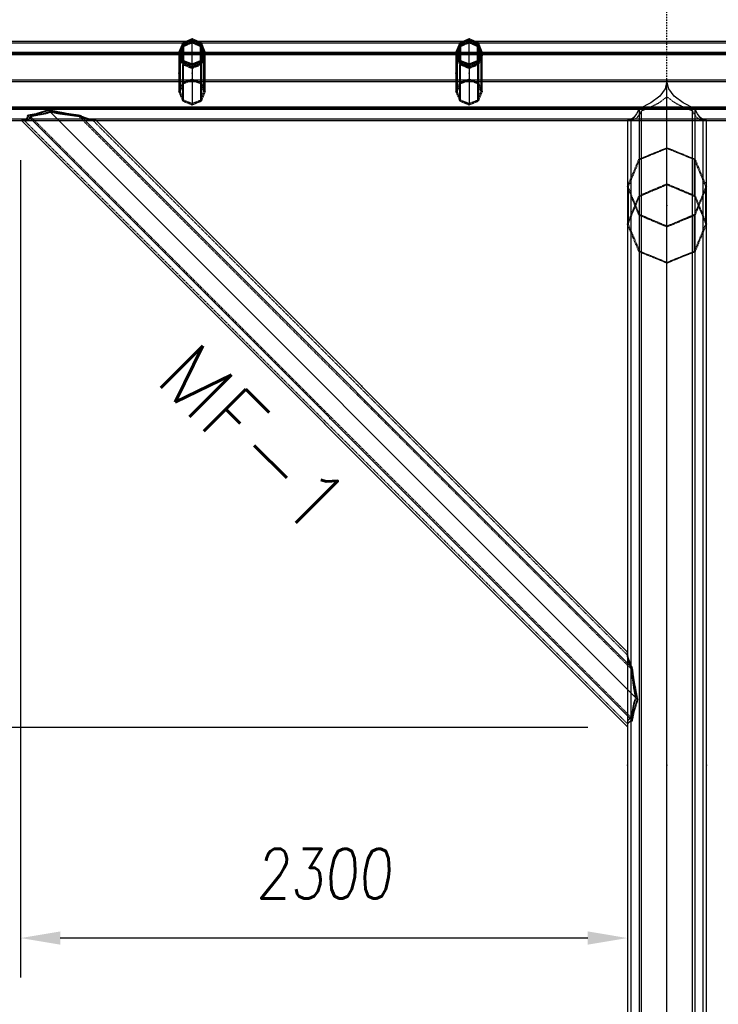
# Model space of a CAD drawing. Extents: x 551880 to 585869, y 94458 to 133000.
# Tile 19 of 42: x 581226 to 583874, y 111339 to 115069. Entities that reach past the tile are written whole.
import ezdxf
from ezdxf.enums import TextEntityAlignment as Align

# ---------------------------------------------------------------- set-up
doc = ezdxf.new("R2010")
doc.units = 0
doc.header["$LTSCALE"] = 10
doc.header["$MEASUREMENT"] = 0
doc.linetypes.add('DASHDOT', pattern=[1, 0.5, -0.25, 0, -0.25])
doc.linetypes.add('HIDDEN', pattern=[0.375, 0.25, -0.125])
doc.layers.get('0').update_dxf_attribs({"linetype": 'CONTINUOUS'})
doc.layers.get('Defpoints').update_dxf_attribs({"linetype": 'CONTINUOUS'})
for name, color, linetype in [('A', 2, 'DASHDOT'), ('COTAS', 7, 'CONTINUOUS'), ('FORIR', 4, 'CONTINUOUS'), ('G', 3, 'CONTINUOUS'), ('mark3d', 2, 'CONTINUOUS'), ('MV', 7, 'CONTINUOUS'), ('S', 7, 'CONTINUOUS'), ('TR', 6, 'HIDDEN'), ('TXT1', 7, 'CONTINUOUS')]:
    doc.layers.add(name, color=color, linetype=linetype)
doc.styles.add('PADRAO MTL', font='txt.shx', dxfattribs={"width": 0.8, "oblique": 5})
doc.styles.add('POS', font='ROMANS', dxfattribs={"width": 0.7})
doc.styles.get("Standard").update_dxf_attribs({"font": 'txt.shx', "width": 0.7, "oblique": 5})
doc.dimstyles.new('1-75', dxfattribs={"dimscale": 75, "dimtxt": 2.5, "dimasz": 2, "dimexe": 2, "dimexo": 2, "dimgap": 2, "dimtad": 1, "dimdec": 0, "dimdsep": 46, "dimtxsty": 'PADRAO MTL', "dimcen": 3, "dimclrd": 1, "dimclre": 1, "dimclrt": 7, "dimadec": 0, "dimazin": 0, "dimtfac": 1, "dimtdec": 0, "dimtmove": 0, "dimatfit": 3, "dimfxl": 1, "dimtfill": 1, "dimtolj": 1, "dimarcsym": 0})

# ---------------------------------------------------------------- blocks, each defined once
blk = doc.blocks.new('3D_INFOM')
blk.add_point((0, 0))
at = {"layer": 'FORIR', "flags": 1}
blk.add_attdef('MARK', (7.6, -4.3), '', height=5.26, dxfattribs=at)
blk = doc.blocks.new('3D_INFOTEXT')
blk.add_point((0, 0))
at = {"flags": 1}
for tag, p in [('MAR_PEZ', (7.2, 4.1)), ('POS_PEZ', (7.6, -4.3)), ('HANDLE', (7, -38.5)), ('LUN_PRO', (7.2, -21.9)), ('NOM_PRO', (7.6, -13.2)), ('MAT_PRO', (7.6, -30.1))]:
    blk.add_attdef(tag, p, '', height=5.26, dxfattribs=at)
blk = doc.blocks.new('*D92')
at = {"layer": 'COTAS', "color": 1, "lineweight": -2, "transparency": 16777216}
for p, q in [((581083, 114686.8), (580500.2, 114686.8)), ((580650.2, 114536.8), (580650.2, 112537.2)), ((583379.6, 112387.2), (580500.2, 112387.2))]:
    blk.add_line(p, q, dxfattribs=at)
at = {"layer": 'COTAS', "color": 1, "transparency": 16777216}
for points in [[(580625.2, 114536.8), (580675.2, 114536.8), (580650.2, 114686.8)], [(580625.2, 112537.2), (580675.2, 112537.2), (580650.2, 112387.2)]]:
    blk.add_solid(points, dxfattribs=at)
at = {"layer": 'Defpoints', "color": 0, "transparency": 16777216}
for p in [(581233, 114686.8), (580650.2, 112387.2), (583529.6, 112387.2)]:
    blk.add_point(p, dxfattribs=at)
at = {"layer": 'COTAS', "color": 7, "transparency": 16777216, "insert": (580406.4, 113537), "char_height": 187.5, "attachment_point": 5, "rotation": 90, "style": 'PADRAO MTL', "bg_fill": 3, "box_fill_scale": 1.25, "bg_fill_color": 256, "bg_fill_true_color": 13158600, "bg_fill_transparency": 0}
blk.add_mtext('\\A1;2300', dxfattribs=at)
blk = doc.blocks.new('*D93')
at = {"layer": 'COTAS', "color": 1, "lineweight": -2, "transparency": 16777216}
for p, q in [((583379.6, 112387.2), (580500.2, 112387.2)), ((580650.2, 112237.2), (580650.2, 109801.8)), ((583329.6, 109651.8), (580500.2, 109651.8))]:
    blk.add_line(p, q, dxfattribs=at)
at = {"layer": 'COTAS', "color": 1, "transparency": 16777216}
for points in [[(580625.2, 112237.2), (580675.2, 112237.2), (580650.2, 112387.2)], [(580625.2, 109801.8), (580675.2, 109801.8), (580650.2, 109651.8)]]:
    blk.add_solid(points, dxfattribs=at)
at = {"layer": 'Defpoints', "color": 0, "transparency": 16777216}
for p in [(583529.6, 112387.2), (580650.2, 109651.8), (583479.6, 109651.8)]:
    blk.add_point(p, dxfattribs=at)
at = {"layer": 'COTAS', "color": 7, "transparency": 16777216, "insert": (580406.4, 111019.5), "char_height": 187.5, "attachment_point": 5, "rotation": 90, "style": 'PADRAO MTL', "bg_fill": 3, "box_fill_scale": 1.25, "bg_fill_color": 256, "bg_fill_true_color": 13158600, "bg_fill_transparency": 0}
blk.add_mtext('\\A1;2735', dxfattribs=at)
blk = doc.blocks.new('*D94')
at = {"layer": 'COTAS', "color": 1, "lineweight": -2, "transparency": 16777216}
for p, q in [((581230, 114536.9), (581230, 111439.8)), ((583379.6, 111589.8), (581380, 111589.8))]:
    blk.add_line(p, q, dxfattribs=at)
at = {"layer": 'COTAS', "color": 1, "transparency": 16777216}
for points in [[(581380, 111614.8), (581380, 111564.8), (581230, 111589.8)], [(583379.6, 111614.8), (583379.6, 111564.8), (583529.6, 111589.8)]]:
    blk.add_solid(points, dxfattribs=at)
at = {"layer": 'Defpoints', "color": 0, "transparency": 16777216}
for p in [(581230, 114686.9), (581230, 111589.8), (583529.6, 111589.8)]:
    blk.add_point(p, dxfattribs=at)
at = {"layer": 'COTAS', "color": 7, "transparency": 16777216, "insert": (582379.8, 111833.6), "char_height": 187.5, "attachment_point": 5, "style": 'PADRAO MTL', "bg_fill": 3, "box_fill_scale": 1.25, "bg_fill_color": 256, "bg_fill_true_color": 13158600, "bg_fill_transparency": 0}
blk.add_mtext('\\A1;2300', dxfattribs=at)
blk = doc.blocks.new('mark3d1')
at = {"layer": 'mark3d', "color": 4, "style": 'POS'}
blk.add_attdef('MARK', text='', height=3, dxfattribs=at).set_placement((7.179, -1.226), align=Align.CENTER)
blk = doc.blocks.new('*D99')
at = {"layer": 'Defpoints', "color": 0, "transparency": 16777216}
for p in [(583679.6, 116137.5), (585679.6, 116137.5), (585679.6, 114701.2)]:
    blk.add_point(p, dxfattribs=at)
at = {"layer": 'MV', "color": 1, "lineweight": -2, "transparency": 16777216}
for p, q in [((585679.6, 114851.2), (585679.6, 116287.5)), ((583829.6, 116137.5), (585529.6, 116137.5))]:
    blk.add_line(p, q, dxfattribs=at)
at = {"layer": 'MV', "color": 1, "transparency": 16777216}
for points in [[(583829.6, 116162.5), (583829.6, 116112.5), (583679.6, 116137.5)], [(585529.6, 116162.5), (585529.6, 116112.5), (585679.6, 116137.5)]]:
    blk.add_solid(points, dxfattribs=at)
at = {"layer": 'MV', "color": 7, "transparency": 16777216, "insert": (584679.6, 116381.2), "char_height": 187.5, "attachment_point": 5, "style": 'PADRAO MTL', "bg_fill": 3, "box_fill_scale": 1.25, "bg_fill_color": 256, "bg_fill_true_color": 13158600, "bg_fill_transparency": 0}
blk.add_mtext('\\A1;2000', dxfattribs=at)

msp = doc.modelspace()

# ---------------------------------------------------------------- linework, layer by layer
at = {"layer": 'A'}
msp.add_line((583679.6, 106550.1), (583679.6, 117988.2), dxfattribs=at)
at = {"layer": 'G'}
for p, q in [((581856.2, 114986.7), (580853, 114986.7)), ((581844.6, 114963.1), (581847.6, 114970.2)), ((581847.6, 114978.4), (581847.6, 114970.2)), ((581847.6, 114970.2), (581863.4, 114976.5)), ((581863.4, 114976.5), (581879.6, 114982.8)), ((581879.6, 114982.8), (581879.6, 114991.7)), ((581879.6, 114982.8), (581895.8, 114976.5)), ((581895.8, 114976.5), (581911.6, 114970.2)), ((582906.2, 114986.7), (581903, 114986.7)), ((581911.6, 114970.2), (581911.6, 114978.4)), ((581911.6, 114970.2), (581914.7, 114963.1)), ((582894.6, 114963.1), (582897.6, 114970.2)), ((582897.6, 114978.4), (582897.6, 114970.2)), ((582897.6, 114970.2), (582913.4, 114976.5)), ((582913.4, 114976.5), (582929.6, 114982.8)), ((582929.6, 114982.8), (582929.6, 114991.7)), ((582929.6, 114982.8), (582945.8, 114976.5)), ((582945.8, 114976.5), (582961.6, 114970.2)), ((583956.2, 114986.7), (582953, 114986.7)), ((582961.6, 114970.2), (582961.6, 114978.4)), ((582961.6, 114970.2), (582964.7, 114963.1)), ((581829.6, 114944.9), (580879.6, 114944.9)), ((581829.6, 114946.4), (581829.6, 114939)), ((581829.6, 114939), (581836.5, 114922.6)), ((581835.9, 114942.7), (581836.9, 114944.9)), ((581836.9, 114944.9), (581844.6, 114963.1)), ((581922.4, 114944.9), (581836.9, 114944.9)), ((581914.7, 114963.1), (581922.4, 114944.9)), ((581922.4, 114944.9), (581923.3, 114942.7)), ((581922.7, 114922.6), (581929.6, 114939)), ((581929.6, 114939), (581929.6, 114946.4)), ((582879.6, 114944.9), (581929.6, 114944.9)), ((582879.6, 114946.4), (582879.6, 114939)), ((582879.6, 114939), (582886.5, 114922.6)), ((582885.9, 114942.7), (582886.9, 114944.9)), ((582886.9, 114944.9), (582894.6, 114963.1)), ((582972.4, 114944.9), (582886.9, 114944.9)), ((582964.7, 114963.1), (582972.4, 114944.9)), ((582972.4, 114944.9), (582973.3, 114942.7)), ((582972.7, 114922.6), (582979.6, 114939)), ((582979.6, 114939), (582979.6, 114946.4)), ((583929.6, 114944.9), (582979.6, 114944.9)), ((581836.5, 114922.6), (581844.3, 114904.2)), ((581844.3, 114904.2), (581844.3, 114911.1)), ((581844.3, 114904.2), (581861.9, 114896.9)), ((581861.9, 114896.9), (581879.6, 114889.6)), ((581879.6, 114889.6), (581897.4, 114896.9)), ((581879.6, 114896.4), (581879.6, 114889.6)), ((581897.4, 114896.9), (581915, 114904.2)), ((581915, 114904.2), (581922.7, 114922.6)), ((581915, 114911.1), (581915, 114904.2)), ((582886.5, 114922.6), (582894.3, 114904.2)), ((582894.3, 114904.2), (582894.3, 114911.1)), ((582894.3, 114904.2), (582911.9, 114896.9)), ((582911.9, 114896.9), (582929.6, 114889.6)), ((582929.6, 114889.6), (582947.4, 114896.9)), ((582929.6, 114896.4), (582929.6, 114889.6)), ((582947.4, 114896.9), (582965, 114904.2)), ((582965, 114904.2), (582972.7, 114922.6)), ((582965, 114911.1), (582965, 114904.2)), ((585379.6, 114839.8), (568680.6, 114839.8)), ((583679.6, 114836.8), (583672.7, 114807.5)), ((583686.6, 114807.5), (583679.6, 114836.8)), ((583679.6, 109651.8), (583679.6, 114836.8)), ((583672.7, 114807.5), (583652.1, 114779.4)), ((583707.2, 114779.4), (583686.6, 114807.5)), ((583618.6, 114753.4), (583573.6, 114730.7)), ((583652.1, 114779.4), (583618.6, 114753.4)), ((583740.7, 114753.4), (583707.2, 114779.4)), ((583785.7, 114730.7), (583740.7, 114753.4)), ((585423.6, 114732.9), (567435.6, 114732.9)), ((581296.5, 114712.1), (581256.7, 114704.7)), ((581336.6, 114724.8), (581296.5, 114712.1)), ((581402.2, 114712.1), (581336.6, 114724.8)), ((583567.6, 112493.8), (581336.6, 114724.8)), ((581456.7, 114704.7), (581402.2, 114712.1)), ((583564.1, 114712.1), (583553.4, 114698.2)), ((583573.6, 114730.7), (583564.1, 114712.1)), ((583573.6, 114730.7), (583573.6, 109651.8)), ((583795.1, 114712.1), (583785.7, 114730.7)), ((583785.7, 114730.7), (583785.7, 109651.8)), ((583805.8, 114698.2), (583795.1, 114712.1)), ((567329.6, 114686.8), (585529.6, 114686.8)), ((581233.2, 114686.8), (583529.6, 112390.4)), ((581233.9, 114686.8), (581233.7, 114686.8)), ((581234, 114686.8), (581233.9, 114686.8)), ((581256.1, 114698.2), (581248.2, 114689.7)), ((581256.7, 114704.7), (581256.1, 114698.2)), ((583547.5, 112413.9), (581256.7, 114704.7)), ((581470.3, 114698.2), (581456.7, 114704.7)), ((581456.7, 114704.7), (583547.5, 112613.9)), ((581495.3, 114689.7), (581470.3, 114698.2)), ((581515.4, 114686.8), (581515.1, 114686.8)), ((581515.5, 114686.8), (581515.4, 114686.8)), ((583529.6, 112673.2), (581516, 114686.8)), ((583529.8, 114686.8), (583529.6, 114686.8)), ((583529.6, 114686.8), (583529.6, 112672.5)), ((583553.4, 114698.2), (583541.7, 114689.7)), ((583817.5, 114689.7), (583805.8, 114698.2)), ((583829.6, 114686.8), (583829.5, 114686.8)), ((583829.6, 109651.8), (583829.6, 114686.8)), ((583532.5, 112652.5), (583529.6, 112672.5)), ((583541, 112627.5), (583532.5, 112652.5)), ((583547.5, 112613.9), (583541, 112627.5)), ((583554.9, 112559.4), (583547.5, 112613.9)), ((583567.6, 112493.8), (583554.9, 112559.4)), ((583554.9, 112453.6), (583567.6, 112493.8)), ((583547.5, 112413.9), (583554.9, 112453.6)), ((583529.6, 112391.1), (583532.5, 112405.3)), ((583532.5, 112405.3), (583541, 112413.3)), ((583541, 112413.3), (583547.5, 112413.9)), ((583529.6, 112391.1), (583529.6, 109651.8))]:
    msp.add_line(p, q, dxfattribs=at)
at = {"layer": 'S'}
for p, q in [((581844.3, 114981.8), (581829.6, 114946.4)), ((581847.6, 114978.4), (581834.4, 114946.4)), ((581879.6, 114996.4), (581844.3, 114981.8)), ((581879.6, 114991.7), (581847.6, 114978.4)), ((581915, 114981.8), (581879.6, 114996.4)), ((581911.6, 114978.4), (581879.6, 114991.7)), ((581924.9, 114946.4), (581911.6, 114978.4)), ((581929.6, 114946.4), (581915, 114981.8)), ((582894.3, 114981.8), (582879.6, 114946.4)), ((582897.6, 114978.4), (582884.4, 114946.4)), ((582929.6, 114996.4), (582894.3, 114981.8)), ((582929.6, 114991.7), (582897.6, 114978.4)), ((582965, 114981.8), (582929.6, 114996.4)), ((582961.6, 114978.4), (582929.6, 114991.7)), ((582974.9, 114946.4), (582961.6, 114978.4)), ((582979.6, 114946.4), (582965, 114981.8)), ((581844.3, 114911.1), (581829.6, 114946.4)), ((581834.4, 114946.4), (581847.6, 114914.4)), ((581911.6, 114914.4), (581924.9, 114946.4)), ((581929.6, 114946.4), (581915, 114911.1)), ((582894.3, 114911.1), (582879.6, 114946.4)), ((582884.4, 114946.4), (582897.6, 114914.4)), ((582961.6, 114914.4), (582974.9, 114946.4)), ((582979.6, 114946.4), (582965, 114911.1)), ((581879.6, 114896.4), (581844.3, 114911.1)), ((581847.6, 114914.4), (581879.6, 114901.2)), ((581879.6, 114901.2), (581911.6, 114914.4)), ((581915, 114911.1), (581879.6, 114896.4)), ((582929.6, 114896.4), (582894.3, 114911.1)), ((582897.6, 114914.4), (582929.6, 114901.2)), ((582929.6, 114901.2), (582961.6, 114914.4)), ((582965, 114911.1), (582929.6, 114896.4))]:
    msp.add_line(p, q, dxfattribs=at)
at = {"layer": 'TR'}
for p, q in [((581843.7, 114980.4), (580865.6, 114980.4)), ((581839.8, 114963.1), (581844.3, 114973.4)), ((581844.3, 114970.9), (581839.8, 114959.8)), ((581873.5, 114980.4), (581843.7, 114980.4)), ((581844.3, 114973.4), (581844.3, 114981.8)), ((581844.3, 114973.4), (581851.9, 114976.5)), ((581851.9, 114974.2), (581844.3, 114970.9)), ((581844.3, 114970.9), (581844.3, 114911.1)), ((581847.6, 114967.4), (581844.6, 114959.8)), ((581863.4, 114974.2), (581847.6, 114967.4)), ((581847.6, 114967.4), (581847.6, 114914.4)), ((581851.9, 114976.5), (581872.6, 114984.5)), ((581866, 114980.4), (581851.9, 114974.2)), ((581903, 114986.7), (581856.2, 114986.7)), ((581877.5, 114980.4), (581863.4, 114974.2)), ((581872.6, 114983.3), (581866, 114980.4)), ((581872.6, 114984.5), (581879.5, 114986.7)), ((581879.3, 114986.7), (581872.6, 114983.3)), ((581885.7, 114980.4), (581873.5, 114980.4)), ((581879.6, 114981.3), (581877.5, 114980.4)), ((581879.3, 114986.7), (581879.6, 114986.8)), ((581879.5, 114986.7), (581879.3, 114986.7)), ((581879.3, 114986.7), (581879.9, 114986.7)), ((581879.7, 114986.7), (581879.5, 114986.7)), ((581879.6, 114991.7), (581879.6, 114996.4)), ((581879.6, 114986.8), (581879.9, 114986.7)), ((581879.6, 114981.3), (581879.6, 114982.8)), ((581881.8, 114980.4), (581879.6, 114981.3)), ((581879.6, 114980.4), (581879.6, 114981.3)), ((581879.6, 114901.2), (581879.6, 114980.4)), ((581879.7, 114986.7), (581886.7, 114984.5)), ((581879.9, 114986.7), (581879.7, 114986.7)), ((581886.7, 114983.3), (581879.9, 114986.7)), ((581895.8, 114974.2), (581881.8, 114980.4)), ((581915.6, 114980.4), (581885.7, 114980.4)), ((581886.7, 114984.5), (581907.3, 114976.5)), ((581893.2, 114980.4), (581886.7, 114983.3)), ((581907.3, 114974.2), (581893.2, 114980.4)), ((581911.6, 114967.4), (581895.8, 114974.2)), ((581907.3, 114976.5), (581915, 114973.4)), ((581915, 114970.9), (581907.3, 114974.2)), ((581914.7, 114959.8), (581911.6, 114967.4)), ((581911.6, 114914.4), (581911.6, 114967.4)), ((581915, 114981.8), (581915, 114973.4)), ((581915, 114973.4), (581919.4, 114963.1)), ((581915, 114911.1), (581915, 114970.9)), ((581919.4, 114959.8), (581915, 114970.9)), ((582893.7, 114980.4), (581915.6, 114980.4)), ((582889.8, 114963.1), (582894.3, 114973.4)), ((582894.3, 114970.9), (582889.8, 114959.8)), ((582923.5, 114980.4), (582893.7, 114980.4)), ((582894.3, 114973.4), (582894.3, 114981.8)), ((582894.3, 114973.4), (582901.9, 114976.5)), ((582901.9, 114974.2), (582894.3, 114970.9)), ((582894.3, 114970.9), (582894.3, 114911.1)), ((582897.6, 114967.4), (582894.6, 114959.8)), ((582913.4, 114974.2), (582897.6, 114967.4)), ((582897.6, 114967.4), (582897.6, 114914.4)), ((582901.9, 114976.5), (582922.6, 114984.5)), ((582916, 114980.4), (582901.9, 114974.2)), ((582953, 114986.7), (582906.2, 114986.7)), ((582927.5, 114980.4), (582913.4, 114974.2)), ((582922.6, 114983.3), (582916, 114980.4)), ((582922.6, 114984.5), (582929.5, 114986.7)), ((582929.3, 114986.7), (582922.6, 114983.3)), ((582935.7, 114980.4), (582923.5, 114980.4)), ((582929.6, 114981.3), (582927.5, 114980.4)), ((582929.3, 114986.7), (582929.6, 114986.8)), ((582929.5, 114986.7), (582929.3, 114986.7)), ((582929.3, 114986.7), (582929.9, 114986.7)), ((582929.7, 114986.7), (582929.5, 114986.7)), ((582929.6, 114991.7), (582929.6, 114996.4)), ((582929.6, 114986.8), (582929.9, 114986.7)), ((582929.6, 114981.3), (582929.6, 114982.8)), ((582931.8, 114980.4), (582929.6, 114981.3)), ((582929.6, 114980.4), (582929.6, 114981.3)), ((582929.6, 114901.2), (582929.6, 114980.4)), ((582929.7, 114986.7), (582936.7, 114984.5)), ((582929.9, 114986.7), (582929.7, 114986.7)), ((582936.7, 114983.3), (582929.9, 114986.7)), ((582945.8, 114974.2), (582931.8, 114980.4)), ((582965.6, 114980.4), (582935.7, 114980.4)), ((582936.7, 114984.5), (582957.3, 114976.5)), ((582943.2, 114980.4), (582936.7, 114983.3)), ((582957.3, 114974.2), (582943.2, 114980.4)), ((582961.6, 114967.4), (582945.8, 114974.2)), ((582957.3, 114976.5), (582965, 114973.4)), ((582965, 114970.9), (582957.3, 114974.2)), ((582964.7, 114959.8), (582961.6, 114967.4)), ((582961.6, 114914.4), (582961.6, 114967.4)), ((582965, 114981.8), (582965, 114973.4)), ((582965, 114973.4), (582969.4, 114963.1)), ((582965, 114911.1), (582965, 114970.9)), ((582969.4, 114959.8), (582965, 114970.9)), ((583943.7, 114980.4), (582965.6, 114980.4)), ((585423.5, 114940.7), (567435.7, 114940.7)), ((585419.8, 114940.4), (567439.4, 114940.4)), ((581830.8, 114936.3), (580878.5, 114936.3)), ((581829.6, 114939), (581832.1, 114944.9)), ((581834.4, 114944.9), (581829.6, 114944.9)), ((581830.5, 114936.8), (581829.6, 114934.6)), ((581836.5, 114917.6), (581829.6, 114934.6)), ((581829.6, 114934.6), (581829.6, 114796)), ((581832.1, 114940.7), (581830.5, 114936.8)), ((581838.6, 114936.3), (581830.8, 114936.3)), ((581832.1, 114944.9), (581839.8, 114963.1)), ((581834.4, 114946.3), (581832.1, 114940.7)), ((581839.8, 114959.8), (581834.4, 114946.4)), ((581834.4, 114946.4), (581834.4, 114946.3)), ((581834.4, 114946.4), (581834.4, 114939)), ((581835, 114944.9), (581834.4, 114944.9)), ((581834.4, 114939), (581835.9, 114942.7)), ((581836.8, 114940.6), (581834.4, 114934.6)), ((581834.4, 114939), (581841.3, 114922.6)), ((581841.3, 114917.6), (581834.4, 114934.6)), ((581834.4, 114934.6), (581834.4, 114927.7)), ((581836.9, 114944.9), (581835, 114944.9)), ((581836.9, 114940.7), (581836.8, 114940.6)), ((581844.6, 114959.8), (581836.9, 114940.7)), ((581920.7, 114936.3), (581838.6, 114936.3)), ((581922.4, 114940.7), (581914.7, 114959.8)), ((581917.9, 114922.6), (581924.9, 114939)), ((581924.9, 114934.6), (581917.9, 114917.6)), ((581919.4, 114963.1), (581927.1, 114944.9)), ((581924.8, 114946.4), (581919.4, 114959.8)), ((581928.5, 114936.3), (581920.7, 114936.3)), ((581924.3, 114944.9), (581922.4, 114944.9)), ((581922.4, 114940.6), (581922.4, 114940.7)), ((581924.9, 114934.6), (581922.4, 114940.6)), ((581929.6, 114934.6), (581922.7, 114917.6)), ((581923.3, 114942.7), (581924.9, 114939)), ((581924.9, 114944.9), (581924.3, 114944.9)), ((581924.9, 114946.3), (581924.8, 114946.4)), ((581924.9, 114939), (581924.9, 114946.4)), ((581927.1, 114940.7), (581924.9, 114946.3)), ((581929.6, 114944.9), (581924.9, 114944.9)), ((581924.9, 114927.7), (581924.9, 114934.6)), ((581927.1, 114944.9), (581929.6, 114939)), ((581928.7, 114936.8), (581927.1, 114940.7)), ((582880.8, 114936.3), (581928.5, 114936.3)), ((581929.6, 114934.6), (581928.7, 114936.8)), ((581929.6, 114796), (581929.6, 114934.6)), ((582879.6, 114939), (582882.1, 114944.9)), ((582884.4, 114944.9), (582879.6, 114944.9)), ((582880.5, 114936.8), (582879.6, 114934.6)), ((582886.5, 114917.6), (582879.6, 114934.6)), ((582879.6, 114934.6), (582879.6, 114796)), ((582882.1, 114940.7), (582880.5, 114936.8)), ((582888.6, 114936.3), (582880.8, 114936.3)), ((582882.1, 114944.9), (582889.8, 114963.1)), ((582884.4, 114946.3), (582882.1, 114940.7)), ((582889.8, 114959.8), (582884.4, 114946.4)), ((582884.4, 114946.4), (582884.4, 114946.3)), ((582884.4, 114946.4), (582884.4, 114939)), ((582885, 114944.9), (582884.4, 114944.9)), ((582884.4, 114939), (582885.9, 114942.7)), ((582886.8, 114940.6), (582884.4, 114934.6)), ((582884.4, 114939), (582891.3, 114922.6)), ((582891.3, 114917.6), (582884.4, 114934.6)), ((582884.4, 114934.6), (582884.4, 114927.7)), ((582886.9, 114944.9), (582885, 114944.9)), ((582886.9, 114940.7), (582886.8, 114940.6)), ((582894.6, 114959.8), (582886.9, 114940.7)), ((582970.7, 114936.3), (582888.6, 114936.3)), ((582972.4, 114940.7), (582964.7, 114959.8)), ((582967.9, 114922.6), (582974.9, 114939)), ((582974.9, 114934.6), (582967.9, 114917.6)), ((582969.4, 114963.1), (582977.1, 114944.9)), ((582974.8, 114946.4), (582969.4, 114959.8)), ((582978.5, 114936.3), (582970.7, 114936.3)), ((582974.3, 114944.9), (582972.4, 114944.9)), ((582972.4, 114940.6), (582972.4, 114940.7)), ((582974.9, 114934.6), (582972.4, 114940.6)), ((582979.6, 114934.6), (582972.7, 114917.6)), ((582973.3, 114942.7), (582974.9, 114939)), ((582974.9, 114944.9), (582974.3, 114944.9)), ((582974.9, 114946.3), (582974.8, 114946.4)), ((582974.9, 114939), (582974.9, 114946.4)), ((582977.1, 114940.7), (582974.9, 114946.3)), ((582979.6, 114944.9), (582974.9, 114944.9)), ((582974.9, 114927.7), (582974.9, 114934.6)), ((582977.1, 114944.9), (582979.6, 114939)), ((582978.7, 114936.8), (582977.1, 114940.7)), ((583930.8, 114936.3), (582978.5, 114936.3)), ((582979.6, 114934.6), (582978.7, 114936.8)), ((582979.6, 114796), (582979.6, 114934.6)), ((581834.4, 114927.7), (581834.4, 114796)), ((581844.3, 114898.8), (581836.5, 114917.6)), ((581841.3, 114922.6), (581847.6, 114907.5)), ((581847.3, 114902.9), (581841.3, 114917.6)), ((581844.3, 114904.2), (581844.3, 114898.8)), ((581861.9, 114891.4), (581844.3, 114898.8)), ((581844.3, 114761.2), (581844.3, 114898.8)), ((581847.6, 114902.2), (581847.3, 114902.9)), ((581847.6, 114907.5), (581847.6, 114914.4)), ((581847.6, 114907.5), (581873.3, 114896.9)), ((581847.6, 114907.5), (581847.6, 114902.8)), ((581847.6, 114902.8), (581847.6, 114902.2)), ((581847.6, 114764.5), (581847.6, 114902.2)), ((581873.3, 114891.4), (581847.6, 114902.2)), ((581879.6, 114884), (581861.9, 114891.4)), ((581873.3, 114896.9), (581879.6, 114894.4)), ((581879.6, 114888.8), (581873.3, 114891.4)), ((581879.6, 114901.2), (581879.6, 114896.4)), ((581879.6, 114894.4), (581885.9, 114896.9)), ((581897.4, 114891.4), (581879.6, 114884)), ((581885.9, 114891.4), (581879.6, 114888.8)), ((581885.9, 114896.9), (581911.6, 114907.5)), ((581911.6, 114902.2), (581885.9, 114891.4)), ((581915, 114898.8), (581897.4, 114891.4)), ((581911.6, 114907.5), (581917.9, 114922.6)), ((581911.6, 114914.4), (581911.6, 114907.5)), ((581911.6, 114902.8), (581911.6, 114907.5)), ((581911.9, 114902.9), (581911.6, 114902.2)), ((581911.6, 114902.2), (581911.6, 114902.8)), ((581911.6, 114902.2), (581911.6, 114764.5)), ((581917.9, 114917.6), (581911.9, 114902.9)), ((581922.7, 114917.6), (581915, 114898.8)), ((581915, 114898.8), (581915, 114904.2)), ((581915, 114898.8), (581915, 114761.2)), ((581924.9, 114796), (581924.9, 114927.7)), ((582884.4, 114927.7), (582884.4, 114796)), ((582894.3, 114898.8), (582886.5, 114917.6)), ((582891.3, 114922.6), (582897.6, 114907.5)), ((582897.3, 114902.9), (582891.3, 114917.6)), ((582894.3, 114904.2), (582894.3, 114898.8)), ((582911.9, 114891.4), (582894.3, 114898.8)), ((582894.3, 114761.2), (582894.3, 114898.8)), ((582897.6, 114902.2), (582897.3, 114902.9)), ((582897.6, 114907.5), (582897.6, 114914.4)), ((582897.6, 114907.5), (582923.3, 114896.9)), ((582897.6, 114907.5), (582897.6, 114902.8)), ((582897.6, 114902.8), (582897.6, 114902.2)), ((582897.6, 114764.5), (582897.6, 114902.2)), ((582923.3, 114891.4), (582897.6, 114902.2)), ((582929.6, 114884), (582911.9, 114891.4)), ((582923.3, 114896.9), (582929.6, 114894.4)), ((582929.6, 114888.8), (582923.3, 114891.4)), ((582929.6, 114901.2), (582929.6, 114896.4)), ((582929.6, 114894.4), (582935.9, 114896.9)), ((582947.4, 114891.4), (582929.6, 114884)), ((582935.9, 114891.4), (582929.6, 114888.8)), ((582935.9, 114896.9), (582961.6, 114907.5)), ((582961.6, 114902.2), (582935.9, 114891.4)), ((582965, 114898.8), (582947.4, 114891.4)), ((582961.6, 114907.5), (582967.9, 114922.6)), ((582961.6, 114914.4), (582961.6, 114907.5)), ((582961.6, 114902.8), (582961.6, 114907.5)), ((582961.9, 114902.9), (582961.6, 114902.2)), ((582961.6, 114902.2), (582961.6, 114902.8)), ((582961.6, 114902.2), (582961.6, 114764.5)), ((582967.9, 114917.6), (582961.9, 114902.9)), ((582972.7, 114917.6), (582965, 114898.8)), ((582965, 114898.8), (582965, 114904.2)), ((582965, 114898.8), (582965, 114761.2)), ((582974.9, 114796), (582974.9, 114927.7)), ((581879.6, 114888.8), (581879.6, 114889.6)), ((581879.6, 114888.8), (581879.6, 114884)), ((581879.6, 114884), (581879.6, 114746.6)), ((582929.6, 114888.8), (582929.6, 114889.6)), ((582929.6, 114888.8), (582929.6, 114884)), ((582929.6, 114884), (582929.6, 114746.6)), ((585379.6, 114839.7), (567479.6, 114839.7)), ((585379.6, 114833.8), (567479.6, 114833.8)), ((583678.9, 114833.9), (568681.2, 114833.9)), ((581832.1, 114802), (581839.8, 114820.2)), ((581836.9, 114802), (581844.6, 114820.2)), ((581839.8, 114820.2), (581844.3, 114830.4)), ((581844.3, 114830.4), (581851.9, 114833.5)), ((581844.6, 114820.2), (581847.6, 114827.2)), ((581847.6, 114827.2), (581863.4, 114833.5)), ((581851.9, 114833.5), (581872.6, 114841.5)), ((581863.4, 114833.5), (581879.6, 114839.8)), ((581872.6, 114841.5), (581879.5, 114843.8)), ((581879.5, 114843.8), (581879.6, 114843.8)), ((581879.5, 114843.8), (581879.7, 114843.8)), ((581879.6, 114843.8), (581879.7, 114843.8)), ((581879.6, 114839.8), (581895.8, 114833.5)), ((581879.7, 114843.8), (581886.7, 114841.5)), ((581886.7, 114841.5), (581907.3, 114833.5)), ((581895.8, 114833.5), (581911.6, 114827.2)), ((581907.3, 114833.5), (581915, 114830.4)), ((581911.6, 114827.2), (581914.7, 114820.2)), ((581914.7, 114820.2), (581922.4, 114802)), ((581915, 114830.4), (581919.4, 114820.2)), ((581919.4, 114820.2), (581927.1, 114802)), ((582882.1, 114802), (582889.8, 114820.2)), ((582886.9, 114802), (582894.6, 114820.2)), ((582889.8, 114820.2), (582894.3, 114830.4)), ((582894.3, 114830.4), (582901.9, 114833.5)), ((582894.6, 114820.2), (582897.6, 114827.2)), ((582897.6, 114827.2), (582913.4, 114833.5)), ((582901.9, 114833.5), (582922.6, 114841.5)), ((582913.4, 114833.5), (582929.6, 114839.8)), ((582922.6, 114841.5), (582929.5, 114843.8)), ((582929.5, 114843.8), (582929.6, 114843.8)), ((582929.5, 114843.8), (582929.7, 114843.8)), ((582929.6, 114843.8), (582929.7, 114843.8)), ((582929.6, 114839.8), (582945.8, 114833.5)), ((582929.7, 114843.8), (582936.7, 114841.5)), ((582936.7, 114841.5), (582957.3, 114833.5)), ((582945.8, 114833.5), (582961.6, 114827.2)), ((582957.3, 114833.5), (582965, 114830.4)), ((582961.6, 114827.2), (582964.7, 114820.2)), ((582964.7, 114820.2), (582972.4, 114802)), ((582965, 114830.4), (582969.4, 114820.2)), ((582969.4, 114820.2), (582977.1, 114802)), ((583680.3, 114833.9), (583678.9, 114833.9)), ((585379.6, 114833.9), (583680.3, 114833.9)), ((581829.6, 114796), (581832.1, 114802)), ((581829.6, 114796), (581836.5, 114779.6)), ((581834.4, 114796), (581836.9, 114802)), ((581834.4, 114796), (581841.3, 114779.6)), ((581836.5, 114779.6), (581844.3, 114761.2)), ((581841.3, 114779.6), (581847.6, 114764.5)), ((581911.6, 114764.5), (581917.9, 114779.6)), ((581915, 114761.2), (581922.7, 114779.6)), ((581917.9, 114779.6), (581924.9, 114796)), ((581922.4, 114802), (581924.9, 114796)), ((581922.7, 114779.6), (581929.6, 114796)), ((581927.1, 114802), (581929.6, 114796)), ((582879.6, 114796), (582882.1, 114802)), ((582879.6, 114796), (582886.5, 114779.6)), ((582884.4, 114796), (582886.9, 114802)), ((582884.4, 114796), (582891.3, 114779.6)), ((582886.5, 114779.6), (582894.3, 114761.2)), ((582891.3, 114779.6), (582897.6, 114764.5)), ((582961.6, 114764.5), (582967.9, 114779.6)), ((582965, 114761.2), (582972.7, 114779.6)), ((582967.9, 114779.6), (582974.9, 114796)), ((582972.4, 114802), (582974.9, 114796)), ((582972.7, 114779.6), (582979.6, 114796)), ((582977.1, 114802), (582979.6, 114796)), ((581844.3, 114761.2), (581861.9, 114754)), ((581847.6, 114764.5), (581873.3, 114754)), ((581861.9, 114754), (581879.6, 114746.6)), ((581873.3, 114754), (581879.6, 114751.4)), ((581879.6, 114751.4), (581885.9, 114754)), ((581879.6, 114746.6), (581897.4, 114754)), ((581885.9, 114754), (581911.6, 114764.5)), ((581897.4, 114754), (581915, 114761.2)), ((582894.3, 114761.2), (582911.9, 114754)), ((582897.6, 114764.5), (582923.3, 114754)), ((582911.9, 114754), (582929.6, 114746.6)), ((582923.3, 114754), (582929.6, 114751.4)), ((582929.6, 114751.4), (582935.9, 114754)), ((582929.6, 114746.6), (582947.4, 114754)), ((582935.9, 114754), (582961.6, 114764.5)), ((582947.4, 114754), (582965, 114761.2)), ((583649.3, 114753.4), (583604.2, 114730.7)), ((583679.6, 114777), (583649.3, 114753.4)), ((583710, 114753.4), (583679.6, 114777)), ((583755, 114730.7), (583710, 114753.4)), ((585423.6, 114728.6), (567435.6, 114728.6)), ((585419.9, 114737.3), (567439.3, 114737.3)), ((583578.5, 114733.2), (568781.7, 114733.2)), ((581255.5, 114705.9), (581254.7, 114698.2)), ((581288.4, 114712.1), (581255.5, 114705.9)), ((581255.5, 114705.9), (581256.7, 114704.7)), ((581315.7, 114712.1), (581266.5, 114702.9)), ((581323.8, 114712.1), (581267.8, 114701.7)), ((581334.7, 114726.7), (581288.4, 114712.1)), ((581341.3, 114720.1), (581315.7, 114712.1)), ((581343.2, 114718.2), (581323.8, 114712.1)), ((581336.6, 114724.8), (581334.7, 114726.7)), ((581410.3, 114712.1), (581334.7, 114726.7)), ((581383, 114712.1), (581341.3, 114720.1)), ((581374.9, 114712.1), (581343.2, 114718.2)), ((581451.8, 114701.7), (581374.9, 114712.1)), ((581450.5, 114702.9), (581383, 114712.1)), ((581455.5, 114705.9), (581410.3, 114712.1)), ((581456.7, 114704.7), (581455.5, 114705.9)), ((581471.7, 114698.2), (581455.5, 114705.9)), ((583576.8, 114712.1), (583566.1, 114698.2)), ((583582.5, 114723.3), (583576.8, 114712.1)), ((583780.8, 114733.2), (583578.5, 114733.2)), ((583604.2, 114730.7), (583582.5, 114723.3)), ((583582.5, 109651.8), (583582.5, 114723.3)), ((583776.7, 114723.3), (583755, 114730.7)), ((583776.7, 109651.8), (583776.7, 114723.3)), ((583782.4, 114712.1), (583776.7, 114723.3)), ((585419.9, 114733.2), (583780.8, 114733.2)), ((583793.1, 114698.2), (583782.4, 114712.1)), ((571107.8, 114693.2), (581251.4, 114693.2)), ((581246.8, 114689.7), (581233.1, 114686.9)), ((581233.7, 114686.8), (581233.1, 114686.9)), ((581233.1, 114686.9), (581233.2, 114686.8)), ((581233.9, 114686.8), (581245.2, 114686.8)), ((581248.2, 114689.7), (581234, 114686.8)), ((581258.1, 114689.7), (581244.4, 114686.9)), ((581244.4, 114686.9), (581244.5, 114686.8)), ((581245, 114686.8), (581244.4, 114686.9)), ((581244.5, 114686.8), (581244.5, 114686.8)), ((581244.5, 114686.8), (583529.6, 112401.7)), ((581245.2, 114686.8), (581245, 114686.8)), ((581259.5, 114689.7), (581245.2, 114686.8)), ((581250, 114693.2), (581246.8, 114689.7)), ((581254.7, 114698.2), (581250, 114693.2)), ((581251.4, 114693.2), (581485.1, 114693.2)), ((581261.3, 114693.2), (581258.1, 114689.7)), ((581267.4, 114698.2), (581259.5, 114689.7)), ((581266, 114698.2), (581261.3, 114693.2)), ((581266.5, 114702.9), (581266, 114698.2)), ((581266.5, 114702.9), (581267.8, 114701.7)), ((581267.8, 114701.7), (581267.4, 114698.2)), ((583544.5, 112424.9), (581267.8, 114701.7)), ((581460.4, 114698.2), (581450.5, 114702.9)), ((581451.8, 114701.7), (581450.5, 114702.9)), ((581451.8, 114701.7), (583544.5, 112608.9)), ((581459, 114698.2), (581451.8, 114701.7)), ((581484, 114689.7), (581459, 114698.2)), ((581475.2, 114693.2), (581460.4, 114698.2)), ((581486.5, 114693.2), (581471.7, 114698.2)), ((581485.4, 114689.7), (581475.2, 114693.2)), ((581504, 114686.8), (581484, 114689.7)), ((581485.1, 114693.2), (583546.5, 114693.2)), ((581504.6, 114686.9), (581485.4, 114689.7)), ((581496.7, 114689.7), (581486.5, 114693.2)), ((581515.1, 114686.8), (581495.3, 114689.7)), ((581515.9, 114686.9), (581496.7, 114689.7)), ((581504.2, 114686.8), (581504, 114686.8)), ((581504, 114686.8), (581515.4, 114686.8)), ((581504.6, 114686.9), (581504.2, 114686.8)), ((581504.7, 114686.8), (581504.6, 114686.9)), ((583529.6, 112661.9), (581504.7, 114686.8)), ((581504.7, 114686.8), (581504.7, 114686.8)), ((581515.9, 114686.9), (581515.5, 114686.8)), ((581516, 114686.8), (581515.9, 114686.9)), ((583529.6, 114686.8), (583542.3, 114686.8)), ((583541.7, 114689.7), (583529.8, 114686.8)), ((583554.4, 114689.7), (583542.3, 114686.8)), ((583542.3, 114686.8), (583542.3, 112624.8)), ((583546.5, 114693.2), (583812.7, 114693.2)), ((583566.1, 114698.2), (583554.4, 114689.7)), ((583804.8, 114689.7), (583793.1, 114698.2)), ((583816.9, 114686.8), (583804.8, 114689.7)), ((583812.7, 114693.2), (585489.1, 114693.2)), ((583816.9, 109651.8), (583816.9, 114686.8)), ((583816.9, 114686.8), (583829.6, 114686.8)), ((583829.5, 114686.8), (583817.5, 114689.7)), ((583596.3, 114549.8), (583622.2, 114560.3)), ((583622.2, 114557.7), (583596.3, 114547.2)), ((583622.2, 114560.3), (583650.4, 114571.8)), ((583650.4, 114569.1), (583622.2, 114557.7)), ((583650.4, 114571.8), (583679.6, 114583.9)), ((583679.6, 114581.2), (583650.4, 114569.1)), ((583679.6, 114583.9), (583708.9, 114571.8)), ((583708.9, 114569.1), (583679.6, 114581.2)), ((583708.9, 114571.8), (583737, 114560.3)), ((583737, 114557.7), (583708.9, 114569.1)), ((583737, 114560.3), (583763, 114549.8)), ((583763, 114547.2), (583737, 114557.7)), ((583554.9, 114496.2), (583573.6, 114540.8)), ((583573.6, 114534.4), (583554.9, 114489.8)), ((583573.6, 114540.8), (583596.3, 114549.8)), ((583575.4, 114538.9), (583573.6, 114534.4)), ((583596.3, 114547.2), (583575.4, 114538.9)), ((583575.4, 114400.2), (583575.4, 114538.9)), ((583763, 114549.8), (583785.7, 114540.8)), ((583783.8, 114538.9), (583763, 114547.2)), ((583785.7, 114534.4), (583783.8, 114538.9)), ((583783.8, 114400.2), (583783.8, 114538.9)), ((583785.7, 114540.8), (583804.3, 114496.2)), ((583804.3, 114489.8), (583785.7, 114534.4)), ((583542.3, 114466.3), (583554.9, 114496.2)), ((583554.9, 114489.8), (583542.3, 114459.9)), ((583804.3, 114496.2), (583816.9, 114466.3)), ((583816.9, 114459.9), (583804.3, 114489.8)), ((583532.5, 114443.2), (583541, 114463.2)), ((583541, 114456.8), (583532.5, 114436.8)), ((583541, 114463.2), (583542.3, 114466.3)), ((583542.3, 114459.9), (583541, 114456.8)), ((583650.4, 114434.7), (583679.6, 114446.9)), ((583650.4, 114432), (583679.6, 114444.2)), ((583679.6, 114446.9), (583708.9, 114434.7)), ((583679.6, 114444.2), (583708.9, 114432)), ((583816.9, 114466.3), (583818.2, 114463.2)), ((583818.2, 114456.8), (583816.9, 114459.9)), ((583818.2, 114463.2), (583826.7, 114443.2)), ((583826.7, 114436.8), (583818.2, 114456.8)), ((583529.6, 114436.8), (583532.5, 114443.2)), ((583532.5, 114429.3), (583529.6, 114436.8)), ((583532.5, 114436.8), (583532.3, 114436.3)), ((583532.5, 114435.7), (583532.3, 114436.3)), ((583532.3, 114436.3), (583532.3, 114294.4)), ((583541, 114414.5), (583532.5, 114435.7)), ((583541, 114408.1), (583532.5, 114429.3)), ((583542.3, 114411.4), (583541, 114414.5)), ((583542.3, 114405), (583541, 114408.1)), ((583554.9, 114380.5), (583542.3, 114411.4)), ((583573.6, 114402), (583596.3, 114411.8)), ((583575.4, 114400.2), (583596.3, 114409.2)), ((583596.3, 114411.8), (583622.2, 114422.9)), ((583596.3, 114409.2), (583622.2, 114420.2)), ((583622.2, 114422.9), (583650.4, 114434.7)), ((583622.2, 114420.2), (583650.4, 114432)), ((583708.9, 114434.7), (583737, 114422.9)), ((583708.9, 114432), (583737, 114420.2)), ((583737, 114422.9), (583763, 114411.8)), ((583737, 114420.2), (583763, 114409.2)), ((583763, 114411.8), (583785.7, 114402)), ((583763, 114409.2), (583783.8, 114400.2)), ((583816.9, 114411.4), (583804.3, 114380.5)), ((583818.2, 114414.5), (583816.9, 114411.4)), ((583818.2, 114408.1), (583816.9, 114405)), ((583826.7, 114435.7), (583818.2, 114414.5)), ((583826.7, 114429.3), (583818.2, 114408.1)), ((583826.7, 114443.2), (583829.6, 114436.8)), ((583829.6, 114436.8), (583826.7, 114429.3)), ((583827, 114436.3), (583826.7, 114436.8)), ((583827, 114436.3), (583826.7, 114435.7)), ((583827, 114294.4), (583827, 114436.3)), ((583554.9, 114374.1), (583542.3, 114405)), ((583554.9, 114356.5), (583573.6, 114402)), ((583573.6, 114335), (583554.9, 114380.5)), ((583573.6, 114328.6), (583554.9, 114374.1)), ((583561.1, 114365.3), (583573.6, 114395.6)), ((583573.6, 114395.6), (583575.4, 114400.2)), ((583783.8, 114400.2), (583785.7, 114395.6)), ((583785.7, 114402), (583804.3, 114356.5)), ((583785.7, 114395.6), (583798.1, 114365.3)), ((583804.3, 114380.5), (583785.7, 114335)), ((583804.3, 114374.1), (583785.7, 114328.6)), ((583816.9, 114405), (583804.3, 114374.1)), ((583541, 114322.6), (583554.9, 114356.5)), ((583542.3, 114319.3), (583554.9, 114350.1)), ((583554.9, 114350.1), (583561.1, 114365.3)), ((583575.4, 114330.5), (583573.6, 114335)), ((583785.7, 114335), (583783.8, 114330.5)), ((583798.1, 114365.3), (583804.3, 114350.1)), ((583804.3, 114356.5), (583818.2, 114322.6)), ((583804.3, 114350.1), (583816.9, 114319.3)), ((583529.6, 114293.8), (583532.5, 114301.4)), ((583532.3, 114294.4), (583532.5, 114295)), ((583532.5, 114301.4), (583541, 114322.6)), ((583532.5, 114295), (583541, 114316.2)), ((583541, 114316.2), (583542.3, 114319.3)), ((583596.3, 114318.8), (583573.6, 114328.6)), ((583575.4, 114191.8), (583575.4, 114330.5)), ((583596.3, 114321.5), (583575.4, 114330.5)), ((583622.2, 114310.5), (583596.3, 114321.5)), ((583622.2, 114307.8), (583596.3, 114318.8)), ((583650.4, 114298.6), (583622.2, 114310.5)), ((583650.4, 114296), (583622.2, 114307.8)), ((583679.6, 114286.4), (583650.4, 114298.6)), ((583679.6, 114283.8), (583650.4, 114296)), ((583708.9, 114298.6), (583679.6, 114286.4)), ((583708.9, 114296), (583679.6, 114283.8)), ((583737, 114310.5), (583708.9, 114298.6)), ((583737, 114307.8), (583708.9, 114296)), ((583763, 114321.5), (583737, 114310.5)), ((583763, 114318.8), (583737, 114307.8)), ((583783.8, 114330.5), (583763, 114321.5)), ((583785.7, 114328.6), (583763, 114318.8)), ((583783.8, 114191.8), (583783.8, 114330.5)), ((583816.9, 114319.3), (583818.2, 114316.2)), ((583818.2, 114322.6), (583826.7, 114301.4)), ((583818.2, 114316.2), (583826.7, 114295)), ((583826.7, 114301.4), (583829.6, 114293.8)), ((583826.7, 114295), (583827, 114294.4)), ((583532.5, 114287.5), (583529.6, 114293.8)), ((583529.6, 114293.8), (583529.6, 114293.8)), ((583529.6, 114293.8), (583529.6, 114293.8)), ((583532.3, 114294.4), (583532.5, 114293.9)), ((583532.5, 114293.9), (583541, 114273.8)), ((583541, 114267.4), (583532.5, 114287.5)), ((583541, 114273.8), (583554.9, 114240.9)), ((583542.3, 114264.4), (583541, 114267.4)), ((583554.9, 114234.5), (583542.3, 114264.4)), ((583804.3, 114240.9), (583818.2, 114273.8)), ((583816.9, 114264.4), (583804.3, 114234.5)), ((583818.2, 114267.4), (583816.9, 114264.4)), ((583818.2, 114273.8), (583826.7, 114293.9)), ((583826.7, 114287.5), (583818.2, 114267.4)), ((583826.7, 114293.9), (583827, 114294.4)), ((583829.6, 114293.8), (583826.7, 114287.5)), ((583829.6, 114293.8), (583829.6, 114293.8)), ((583829.6, 114293.8), (583829.6, 114293.8)), ((583554.9, 114240.9), (583573.6, 114196.3)), ((583573.6, 114189.9), (583554.9, 114234.5)), ((583785.7, 114196.3), (583804.3, 114240.9)), ((583804.3, 114234.5), (583785.7, 114189.9)), ((583573.6, 114196.3), (583575.4, 114191.8)), ((583596.3, 114180.8), (583573.6, 114189.9)), ((583575.4, 114191.8), (583596.3, 114183.5)), ((583596.3, 114183.5), (583622.2, 114173)), ((583737, 114173), (583763, 114183.5)), ((583763, 114183.5), (583783.8, 114191.8)), ((583785.7, 114189.9), (583763, 114180.8)), ((583783.8, 114191.8), (583785.7, 114196.3)), ((583622.2, 114170.4), (583596.3, 114180.8)), ((583622.2, 114173), (583650.4, 114161.5)), ((583650.4, 114158.9), (583622.2, 114170.4)), ((583650.4, 114161.5), (583679.6, 114149.5)), ((583679.6, 114146.8), (583650.4, 114158.9)), ((583679.6, 114149.5), (583708.9, 114161.5)), ((583708.9, 114158.9), (583679.6, 114146.8)), ((583708.9, 114161.5), (583737, 114173)), ((583737, 114170.4), (583708.9, 114158.9)), ((583763, 114180.8), (583737, 114170.4)), ((583529.7, 112673.1), (583529.6, 112673.2)), ((583529.6, 112672.5), (583529.7, 112673.1)), ((583529.6, 112672.5), (583529.6, 112661.2)), ((583529.6, 112672.5), (583529.6, 112661.2)), ((583529.7, 112661.8), (583529.6, 112661.9)), ((583529.6, 112661.2), (583529.7, 112661.8)), ((583532.5, 112641.2), (583529.6, 112661.2)), ((583529.6, 112661.2), (583529.6, 112402.4)), ((583532.5, 112653.9), (583529.7, 112673.1)), ((583532.5, 112642.6), (583529.7, 112661.8)), ((583541, 112628.9), (583532.5, 112653.9)), ((583541, 112617.5), (583532.5, 112642.6)), ((583541, 112616.2), (583532.5, 112641.2)), ((583542.3, 112626.2), (583541, 112628.9)), ((583542.3, 112614.9), (583541, 112617.5)), ((583544.5, 112608.9), (583541, 112616.2)), ((583548.8, 112612.6), (583542.3, 112626.2)), ((583542.3, 112624.8), (583542.3, 112413.4)), ((583545.8, 112607.6), (583542.3, 112614.9)), ((583554.9, 112532.1), (583544.5, 112608.9)), ((583545.8, 112607.6), (583544.5, 112608.9)), ((583554.9, 112540.1), (583545.8, 112607.6)), ((583548.8, 112612.6), (583547.5, 112613.9)), ((583554.9, 112567.4), (583548.8, 112612.6)), ((583569.5, 112491.9), (583554.9, 112567.4)), ((583563, 112498.4), (583554.9, 112540.1)), ((583561, 112500.4), (583554.9, 112532.1)), ((583544.5, 112424.9), (583554.9, 112481)), ((583545.8, 112423.6), (583554.9, 112472.9)), ((583554.9, 112481), (583561, 112500.4)), ((583554.9, 112472.9), (583563, 112498.4)), ((583554.9, 112445.6), (583569.5, 112491.9)), ((583569.5, 112491.9), (583567.6, 112493.8)), ((583548.8, 112412.6), (583554.9, 112445.6)), ((583529.6, 112402.4), (583532.5, 112416.6)), ((583529.6, 112402.4), (583529.6, 112391.1)), ((583529.7, 112401.6), (583529.6, 112402.4)), ((583529.6, 112402.4), (583529.6, 112391.1)), ((583529.6, 112401.7), (583529.7, 112401.6)), ((583529.7, 112401.6), (583532.5, 112415.2)), ((583529.7, 112390.2), (583532.5, 112403.9)), ((583532.5, 112416.6), (583541, 112424.6)), ((583532.5, 112415.2), (583541, 112423.2)), ((583532.5, 112403.9), (583541, 112411.9)), ((583541, 112424.6), (583544.5, 112424.9)), ((583541, 112423.2), (583542.3, 112423.3)), ((583541, 112411.9), (583542.3, 112412)), ((583542.3, 112423.3), (583545.8, 112423.6)), ((583542.3, 112413.4), (583542.3, 109651.8)), ((583542.3, 112412), (583548.8, 112412.6)), ((583544.5, 112424.9), (583545.8, 112423.6)), ((583547.5, 112413.9), (583548.8, 112412.6)), ((583529.7, 112390.2), (583529.6, 112391.1)), ((583529.6, 112390.4), (583529.7, 112390.2))]:
    msp.add_line(p, q, dxfattribs=at)

# ---------------------------------------------------------------- block references
for p in [(581879.6, 114996.4), (582929.6, 114996.4), (581879.6, 114944.9), (582929.6, 114944.9), (581829.6, 114866.7), (582879.6, 114866.7), (581879.6, 114843.8), (582929.6, 114843.8), (583679.6, 114583.9), (583679.6, 114146.8), (582522.8, 113680), (582381.4, 113538.6), (583529.6, 112244.3), (583829.6, 112244.3)]:
    msp.add_blockref('3D_INFOTEXT', p)
at = {"layer": 'G'}
for p in [(581879.6, 114943), (582929.6, 114943), (581879.6, 114866.7), (582929.6, 114866.7), (583679.6, 114365.3), (582401.3, 113558.5), (583679.6, 112244.3)]:
    msp.add_blockref('3D_INFOM', p, dxfattribs=at)

# ---------------------------------------------------------------- next in the draw order: dimensions: what is measured, and where the dimension line sits
at = {"layer": 'COTAS'}
dim = msp.add_linear_dim(base=(580650.2, 112387.2), p1=(581233, 114686.8), p2=(583529.6, 112387.2), angle=90, dimstyle='1-75', dxfattribs=at)
dim.commit()
dim.dimension.update_dxf_attribs({"geometry": '*D92', "text_midpoint": (580406.4, 113537)})
at = {"layer": 'MV'}
dim = msp.add_linear_dim(base=(585679.6, 116137.5), p1=(583679.6, 116137.5), p2=(585679.6, 114701.2), dimstyle='1-75', override={"dimtmove": 1}, dxfattribs=at)
dim.commit()
dim.dimension.update_dxf_attribs({"geometry": '*D99', "text_midpoint": (584679.6, 116381.2)})

# ---------------------------------------------------------------- next in the draw order: dimensions: what is measured, and where the dimension line sits
at = {"layer": 'COTAS'}
dim = msp.add_linear_dim(base=(580650.2, 109651.8), p1=(583529.6, 112387.2), p2=(583479.6, 109651.8), angle=90, dimstyle='1-75', dxfattribs=at)
dim.commit()
dim.dimension.update_dxf_attribs({"geometry": '*D93', "text_midpoint": (580406.4, 111019.5)})

# ---------------------------------------------------------------- next in the draw order: dimensions: what is measured, and where the dimension line sits
dim = msp.add_linear_dim(base=(581230, 111589.8), p1=(583529.6, 111589.8), p2=(581230, 114686.9), angle=180, dimstyle='1-75', dxfattribs=at)
dim.commit()
dim.dimension.update_dxf_attribs({"geometry": '*D94', "text_midpoint": (582379.8, 111833.6)})

# ---------------------------------------------------------------- next in the draw order: block references
at = {"layer": 'TXT1'}
ref = msp.add_blockref('mark3d1', (582479.5, 113085.5), dxfattribs=dict(at, xscale=-75, yscale=75, zscale=75, rotation=315.0000000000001))
ref.add_attrib('MARK', 'MF-1', dxfattribs={"layer": 'mark3d', "color": 4, "height": 225, "rotation": 315, "style": 'POS'}).set_placement((582033.8, 113401.2), align=Align.CENTER)

doc.saveas('drawing.dxf')
